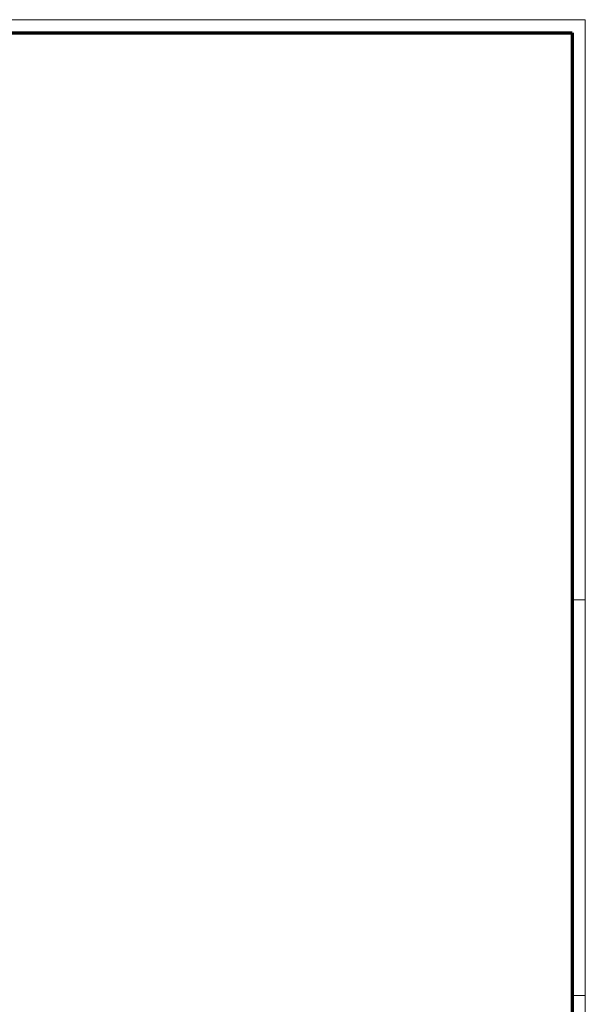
# Model space of a CAD drawing. Header units: millimetres. Extents: x 1 to 840, y 1 to 593.
# Tile 227 of 227: x 669 to 840, y 294 to 593. Entities that reach past the tile are written whole.
import ezdxf

# ---------------------------------------------------------------- set-up
doc = ezdxf.new("R2010")
doc.units = ezdxf.units.MM
doc.layers.get('0').update_dxf_attribs({"lineweight": 25})

# ---------------------------------------------------------------- blocks, each defined once
blk = doc.blocks.new('Ränder Bopla-A1-Rahmen')
at = {"color": 1, "linetype": 'Continuous', "lineweight": 18}
for p, q in [((1, 593), (840, 593)), ((840, 593), (840, 1)), ((836, 417), (840, 417)), ((836, 297), (840, 297))]:
    blk.add_line(p, q, dxfattribs=at)
at = {"color": 3, "linetype": 'Continuous', "lineweight": 70}
for p, q in [((20, 589), (836, 589)), ((836, 589), (836, 5))]:
    blk.add_line(p, q, dxfattribs=at)

msp = doc.modelspace()

# ---------------------------------------------------------------- block references
msp.add_blockref('Ränder Bopla-A1-Rahmen', (0, 0))

doc.saveas('drawing.dxf')
